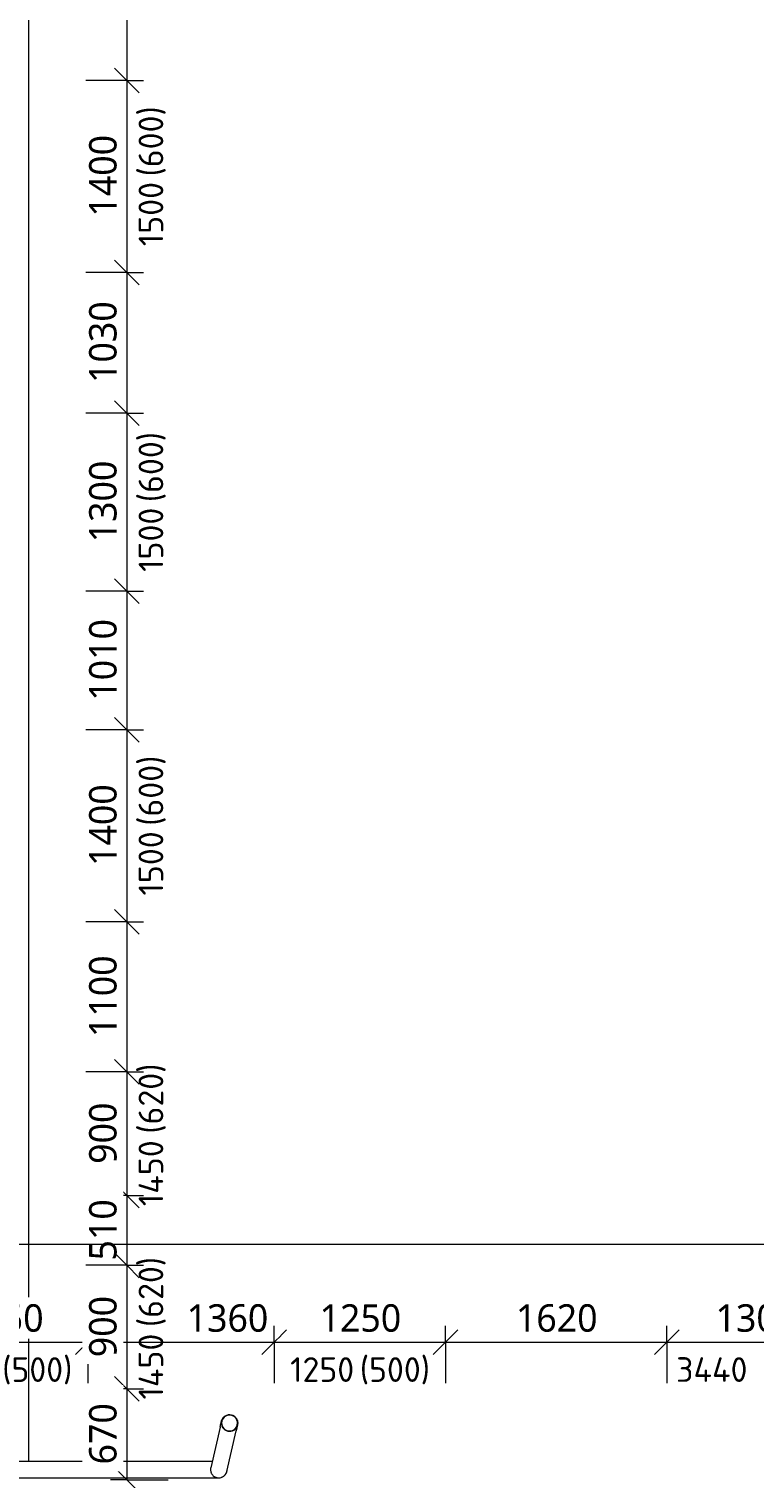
# Model space of a CAD drawing. Header units: metres. Extents: x -2.8 to 41.5, y -3 to 31.1.
# Tile 13 of 21: x 7.3 to 12.6, y 14.8 to 25.3. Entities that reach past the tile are written whole.
import ezdxf

# ---------------------------------------------------------------- set-up
doc = ezdxf.new("R2010")
doc.units = ezdxf.units.M
doc.layers.add('AV-KOTY', color=5, linetype='Continuous', lineweight=13, true_color=0x0000ff)
doc.layers.add('AV-KOTY-100', color=7, linetype='Continuous', lineweight=5)
doc.layers.add('AV-STAVBA', color=7, linetype='Continuous', lineweight=18)
doc.styles.add('ISOCPEUR', font='isocpeur.ttf', dxfattribs={"height": 0.18})
doc.styles.add('Trebuchet MS', font='trebuc.ttf', dxfattribs={"height": 0.2})
doc.dimstyles.new('2_mm_-_O_-_Blue_-_mm_-_zaokrouhlena', dxfattribs={"dimscale": 0.3048, "dimtxt": 0.20619, "dimasz": 0.590551, "dimexe": 0.393701, "dimexo": 0.0625, "dimgap": 0.065617, "dimtad": 1, "dimdec": 0, "dimlfac": 1000, "dimrnd": 10, "dimzin": 0, "dimdsep": 46, "dimtxsty": 'Trebuchet MS', "dimblk1": 'OBLIQUE', "dimblk2": 'OBLIQUE', "dimsah": 1, "dimcen": 0.09, "dimazin": 0, "dimtfac": 1, "dimtdec": 4, "dimtix": 1, "dimtmove": 0, "dimatfit": 3, "dimfxl": 0.984252, "dimfxlon": 1, "dimtvp": 1, "dimtfill": 1, "dimtolj": 1, "dimtzin": 0, "dimarcsym": 2})
doc.dimstyles.new('2_mm_-_O_-_Blue_-_mm_-_zaokrouhlena_1', dxfattribs={"dimscale": 0.3048, "dimtxt": 0.20619, "dimasz": 0.590551, "dimexe": 0.393701, "dimexo": 0.0625, "dimgap": 0.065617, "dimtad": 1, "dimdec": 0, "dimlfac": 1000, "dimrnd": 10, "dimzin": 0, "dimdsep": 46, "dimtxsty": 'Trebuchet MS', "dimblk1": 'OBLIQUE', "dimblk2": 'OBLIQUE', "dimsah": 1, "dimcen": 0.09, "dimazin": 0, "dimtfac": 1, "dimtdec": 4, "dimtix": 1, "dimtmove": 2, "dimatfit": 3, "dimfxl": 0.984252, "dimfxlon": 1, "dimtvp": 1, "dimtfill": 1, "dimtolj": 1, "dimtzin": 0, "dimarcsym": 2})

# ---------------------------------------------------------------- blocks, each defined once
blk = doc.blocks.new('GM_Dešťový svod_01 - GM_Dešťový svod_01-1503299-1NP mezipatro')
at = {"layer": 'AV-STAVBA'}
for p, q in [((8.655, 15.132), (8.587, 14.837)), ((8.704, 14.81), (8.772, 15.105)), ((8.598, 14.883), (6.287, 14.883)), ((6.287, 14.763), (8.646, 14.763))]:
    blk.add_line(p, q, dxfattribs=at)
at = {"layer": 'AV-STAVBA', "flags": 128}
for points in [[(8.655, 15.132), (8.656, 15.135), (8.656, 15.137), (8.657, 15.14), (8.657, 15.142), (8.658, 15.145), (8.658, 15.147), (8.659, 15.149), (8.659, 15.152), (8.66, 15.154), (8.66, 15.156), (8.661, 15.158), (8.661, 15.16), (8.662, 15.161), (8.662, 15.163), (8.663, 15.165), (8.663, 15.166), (8.663, 15.168), (8.664, 15.169), (8.664, 15.17), (8.664, 15.171), (8.664, 15.172), (8.664, 15.173), (8.665, 15.174), (8.665, 15.175), (8.665, 15.175), (8.665, 15.176)], [(8.665, 15.176), (8.666, 15.179), (8.666, 15.181), (8.667, 15.183), (8.668, 15.185), (8.669, 15.188), (8.67, 15.19), (8.671, 15.192), (8.672, 15.194), (8.674, 15.196), (8.675, 15.198), (8.676, 15.2), (8.678, 15.202), (8.68, 15.204), (8.681, 15.205), (8.683, 15.207), (8.685, 15.209), (8.687, 15.21), (8.689, 15.211), (8.691, 15.213), (8.693, 15.214), (8.695, 15.215), (8.697, 15.216), (8.699, 15.217), (8.701, 15.218), (8.703, 15.219), (8.706, 15.22), (8.708, 15.221), (8.71, 15.221), (8.713, 15.222), (8.715, 15.222), (8.717, 15.222), (8.72, 15.223), (8.722, 15.223), (8.725, 15.223), (8.727, 15.223), (8.729, 15.223), (8.732, 15.222), (8.734, 15.222), (8.737, 15.221)], [(8.737, 15.221), (8.739, 15.221), (8.742, 15.22), (8.744, 15.219), (8.746, 15.218), (8.748, 15.217), (8.751, 15.216), (8.753, 15.215), (8.755, 15.214), (8.757, 15.213), (8.759, 15.211), (8.761, 15.21), (8.763, 15.208), (8.764, 15.207), (8.766, 15.205), (8.768, 15.203), (8.769, 15.202), (8.771, 15.2), (8.772, 15.198), (8.774, 15.196), (8.775, 15.194), (8.776, 15.192), (8.777, 15.19), (8.778, 15.187), (8.779, 15.185), (8.78, 15.183), (8.781, 15.181), (8.782, 15.178), (8.782, 15.176), (8.783, 15.174), (8.783, 15.171), (8.783, 15.169), (8.784, 15.167), (8.784, 15.164), (8.784, 15.162), (8.784, 15.159), (8.783, 15.157), (8.783, 15.155), (8.783, 15.152), (8.782, 15.15)], [(8.782, 15.149), (8.782, 15.148), (8.782, 15.148), (8.782, 15.147), (8.781, 15.146), (8.781, 15.146), (8.781, 15.145), (8.781, 15.144), (8.78, 15.142), (8.78, 15.141), (8.78, 15.14), (8.78, 15.138), (8.779, 15.137), (8.779, 15.135), (8.778, 15.133), (8.778, 15.131), (8.777, 15.129), (8.777, 15.127), (8.776, 15.125), (8.776, 15.123), (8.775, 15.12), (8.775, 15.118), (8.774, 15.116), (8.774, 15.113), (8.773, 15.111), (8.773, 15.108), (8.772, 15.105), (8.772, 15.105)]]:
    blk.add_lwpolyline(points, dxfattribs=at)
at = {"layer": 'AV-STAVBA'}
for centre, radius, start, end in [((8.724, 15.163), 0.06, 77, 257), ((8.724, 15.163), 0.058, 77, 257), ((8.724, 15.163), 0.06, 257, 77), ((8.724, 15.163), 0.058, 257, 77), ((8.646, 14.823), 0.06, 263.0943, 353.696)]:
    blk.add_arc(centre, radius, start, end, dxfattribs=at)
for start_param, end_param in [(0, 1.570796), (1.570796, 3.141593)]:
    blk.add_ellipse((6.287, 14.823), major_axis=(0, 0.06), ratio=0.325568, start_param=start_param, end_param=end_param, dxfattribs=at)
for points, knots in [([(8.587, 14.837), (8.586, 14.834), (8.585, 14.829), (8.585, 14.821), (8.586, 14.813), (8.588, 14.806), (8.591, 14.798), (8.594, 14.791), (8.599, 14.785), (8.606, 14.777), (8.617, 14.77), (8.627, 14.766), (8.632, 14.765)], [0.5, 0.5, 0.5, 0.5, 0.5416667, 0.5833333, 0.625, 0.6666667, 0.7083333, 0.75, 0.7916667, 0.8333333, 0.9166667, 1, 1, 1, 1]), ([(8.632, 14.765), (8.637, 14.764), (8.647, 14.763), (8.66, 14.765), (8.67, 14.769), (8.677, 14.772), (8.684, 14.777), (8.689, 14.782), (8.694, 14.788), (8.698, 14.795), (8.702, 14.802), (8.703, 14.807), (8.704, 14.81)], [0, 0, 0, 0, 0.0833333, 0.1666667, 0.2083333, 0.25, 0.2916667, 0.3333333, 0.375, 0.4166667, 0.4583333, 0.5, 0.5, 0.5, 0.5])]:
    blk.add_open_spline(points, degree=3, knots=knots, dxfattribs=at)
blk = doc.blocks.new('DIMBLOCK1-1NP mezipatro')
at = {"layer": 'AV-KOTY-100', "color": 5, "true_color": 0x0000ff}
for p, q in [((6.44, 15.753), (6.44, 15.873)), ((7.69, 15.753), (7.69, 15.873)), ((6.44, 15.753), (6.53, 15.843)), ((7.69, 15.753), (7.78, 15.843)), ((6.44, 15.753), (6.35, 15.663)), ((6.44, 15.753), (7.69, 15.753)), ((6.44, 15.753), (6.44, 15.453)), ((7.69, 15.753), (7.6, 15.663)), ((7.69, 15.753), (7.69, 15.453))]:
    blk.add_line(p, q, dxfattribs=at)
at = {"layer": 'AV-KOTY-100', "color": 0, "insert": (6.771, 16.029), "char_height": 0.2, "width": 0.70454, "attachment_point": 1, "line_spacing_factor": 1.048425, "style": 'Trebuchet MS', "bg_fill": 3, "box_fill_scale": 1.25, "bg_fill_color": 256, "bg_fill_true_color": 13158600, "bg_fill_transparency": 0}
blk.add_mtext('1250', dxfattribs=at)
blk = doc.blocks.new('_Oblique')
at = {"color": 0, "linetype": 'ByBlock', "lineweight": -2}
blk.add_line((-0.5, -0.5), (0.5, 0.5), dxfattribs=at)
blk = doc.blocks.new('DIMBLOCK2-1NP mezipatro')
at = {"layer": 'AV-KOTY-100', "color": 5, "true_color": 0x0000ff}
for p, q in [((7.69, 15.753), (7.69, 15.873)), ((9.05, 15.753), (9.05, 15.873)), ((7.69, 15.753), (7.78, 15.843)), ((9.05, 15.753), (9.14, 15.843)), ((7.69, 15.753), (7.6, 15.663)), ((7.69, 15.753), (9.05, 15.753)), ((7.69, 15.753), (7.69, 15.453)), ((9.05, 15.753), (8.96, 15.663)), ((9.05, 15.753), (9.05, 15.453))]:
    blk.add_line(p, q, dxfattribs=at)
at = {"layer": 'AV-KOTY-100', "color": 0, "insert": (8.411, 16.029), "char_height": 0.2, "width": 0.70454, "attachment_point": 1, "line_spacing_factor": 1.048425, "style": 'Trebuchet MS', "bg_fill": 3, "box_fill_scale": 1.25, "bg_fill_color": 256, "bg_fill_true_color": 13158600, "bg_fill_transparency": 0}
blk.add_mtext('1360', dxfattribs=at)
blk = doc.blocks.new('DIMBLOCK3-1NP mezipatro')
at = {"layer": 'AV-KOTY-100', "color": 5, "true_color": 0x0000ff}
for p, q in [((9.05, 15.753), (9.05, 15.873)), ((10.3, 15.753), (10.3, 15.873)), ((9.05, 15.753), (9.14, 15.843)), ((10.3, 15.753), (10.39, 15.843)), ((9.05, 15.753), (8.96, 15.663)), ((9.05, 15.753), (10.3, 15.753)), ((9.05, 15.753), (9.05, 15.453)), ((10.3, 15.753), (10.21, 15.663)), ((10.3, 15.753), (10.3, 15.453))]:
    blk.add_line(p, q, dxfattribs=at)
at = {"layer": 'AV-KOTY-100', "color": 0, "insert": (9.381, 16.029), "char_height": 0.2, "width": 0.70454, "attachment_point": 1, "line_spacing_factor": 1.048425, "style": 'Trebuchet MS', "bg_fill": 3, "box_fill_scale": 1.25, "bg_fill_color": 256, "bg_fill_true_color": 13158600, "bg_fill_transparency": 0}
blk.add_mtext('1250', dxfattribs=at)
blk = doc.blocks.new('DIMBLOCK4-1NP mezipatro')
at = {"layer": 'AV-KOTY-100', "color": 5, "true_color": 0x0000ff}
for p, q in [((10.3, 15.753), (10.3, 15.873)), ((11.915, 15.753), (11.915, 15.873)), ((10.3, 15.753), (10.39, 15.843)), ((11.915, 15.753), (12.005, 15.843)), ((10.3, 15.753), (10.21, 15.663)), ((10.3, 15.753), (11.915, 15.753)), ((10.3, 15.753), (10.3, 15.453)), ((11.915, 15.753), (11.825, 15.663)), ((11.915, 15.753), (11.915, 15.453))]:
    blk.add_line(p, q, dxfattribs=at)
at = {"layer": 'AV-KOTY-100', "color": 0, "insert": (10.814, 16.029), "char_height": 0.2, "width": 0.70454, "attachment_point": 1, "line_spacing_factor": 1.048425, "style": 'Trebuchet MS', "bg_fill": 3, "box_fill_scale": 1.25, "bg_fill_color": 256, "bg_fill_true_color": 13158600, "bg_fill_transparency": 0}
blk.add_mtext('1620', dxfattribs=at)
blk = doc.blocks.new('DIMBLOCK5-1NP mezipatro')
at = {"layer": 'AV-KOTY-100', "color": 5, "true_color": 0x0000ff}
for p, q in [((11.915, 15.753), (11.915, 15.873)), ((13.215, 15.753), (13.215, 15.873)), ((11.915, 15.753), (12.005, 15.843)), ((13.215, 15.753), (13.305, 15.843)), ((11.915, 15.753), (11.825, 15.663)), ((11.915, 15.753), (13.215, 15.753)), ((11.915, 15.753), (11.915, 15.453)), ((13.215, 15.753), (13.125, 15.663)), ((13.215, 15.753), (13.215, 15.453))]:
    blk.add_line(p, q, dxfattribs=at)
at = {"layer": 'AV-KOTY-100', "color": 0, "insert": (12.271, 16.029), "char_height": 0.2, "width": 0.70454, "attachment_point": 1, "line_spacing_factor": 1.048425, "style": 'Trebuchet MS', "bg_fill": 3, "box_fill_scale": 1.25, "bg_fill_color": 256, "bg_fill_true_color": 13158600, "bg_fill_transparency": 0}
blk.add_mtext('1300', dxfattribs=at)
blk = doc.blocks.new('DIMBLOCK24-1NP mezipatro')
at = {"layer": 'AV-KOTY-100', "color": 5, "true_color": 0x0000ff}
for p, q in [((7.975, 26.578), (7.885, 26.668)), ((7.975, 26.578), (7.675, 26.578)), ((7.975, 26.578), (7.975, 24.953)), ((7.975, 26.578), (8.065, 26.488)), ((7.975, 26.578), (8.095, 26.578)), ((7.975, 24.953), (7.675, 24.953)), ((7.975, 24.953), (7.885, 25.043)), ((7.975, 24.953), (8.065, 24.863)), ((7.975, 24.953), (8.095, 24.953))]:
    blk.add_line(p, q, dxfattribs=at)
at = {"layer": 'AV-KOTY-100', "color": 0, "insert": (7.699, 25.472), "char_height": 0.2, "width": 0.70454, "attachment_point": 1, "rotation": 90, "line_spacing_factor": 1.048425, "style": 'Trebuchet MS', "bg_fill": 3, "box_fill_scale": 1.25, "bg_fill_color": 256, "bg_fill_true_color": 13158600, "bg_fill_transparency": 0}
blk.add_mtext('1630', dxfattribs=at)
blk = doc.blocks.new('DIMBLOCK25-1NP mezipatro')
at = {"layer": 'AV-KOTY-100', "color": 5, "true_color": 0x0000ff}
for p, q in [((7.975, 24.953), (7.675, 24.953)), ((7.975, 24.953), (7.885, 25.043)), ((7.975, 24.953), (7.975, 23.553)), ((7.975, 24.953), (8.065, 24.863)), ((7.975, 24.953), (8.095, 24.953)), ((7.975, 23.553), (7.885, 23.643)), ((7.975, 23.553), (7.675, 23.553)), ((7.975, 23.553), (8.065, 23.463)), ((7.975, 23.553), (8.095, 23.553))]:
    blk.add_line(p, q, dxfattribs=at)
at = {"layer": 'AV-KOTY-100', "color": 0, "insert": (7.699, 23.96), "char_height": 0.2, "width": 0.70454, "attachment_point": 1, "rotation": 90, "line_spacing_factor": 1.048425, "style": 'Trebuchet MS', "bg_fill": 3, "box_fill_scale": 1.25, "bg_fill_color": 256, "bg_fill_true_color": 13158600, "bg_fill_transparency": 0}
blk.add_mtext('1400', dxfattribs=at)
blk = doc.blocks.new('DIMBLOCK26-1NP mezipatro')
at = {"layer": 'AV-KOTY-100', "color": 5, "true_color": 0x0000ff}
for p, q in [((7.975, 23.553), (7.885, 23.643)), ((7.975, 23.553), (7.675, 23.553)), ((7.975, 23.553), (7.975, 22.528)), ((7.975, 23.553), (8.065, 23.463)), ((7.975, 23.553), (8.095, 23.553)), ((7.975, 22.528), (7.675, 22.528)), ((7.975, 22.528), (7.885, 22.618)), ((7.975, 22.528), (8.065, 22.438)), ((7.975, 22.528), (8.095, 22.528))]:
    blk.add_line(p, q, dxfattribs=at)
at = {"layer": 'AV-KOTY-100', "color": 0, "insert": (7.699, 22.747), "char_height": 0.2, "width": 0.70454, "attachment_point": 1, "rotation": 90, "line_spacing_factor": 1.048425, "style": 'Trebuchet MS', "bg_fill": 3, "box_fill_scale": 1.25, "bg_fill_color": 256, "bg_fill_true_color": 13158600, "bg_fill_transparency": 0}
blk.add_mtext('1030', dxfattribs=at)
blk = doc.blocks.new('DIMBLOCK27-1NP mezipatro')
at = {"layer": 'AV-KOTY-100', "color": 5, "true_color": 0x0000ff}
for p, q in [((7.975, 22.528), (7.675, 22.528)), ((7.975, 22.528), (7.885, 22.618)), ((7.975, 22.528), (7.975, 21.228)), ((7.975, 22.528), (8.065, 22.438)), ((7.975, 22.528), (8.095, 22.528)), ((7.975, 21.228), (7.885, 21.318)), ((7.975, 21.228), (7.675, 21.228)), ((7.975, 21.228), (8.065, 21.138)), ((7.975, 21.228), (8.095, 21.228))]:
    blk.add_line(p, q, dxfattribs=at)
at = {"layer": 'AV-KOTY-100', "color": 0, "insert": (7.699, 21.585), "char_height": 0.2, "width": 0.70454, "attachment_point": 1, "rotation": 90, "line_spacing_factor": 1.048425, "style": 'Trebuchet MS', "bg_fill": 3, "box_fill_scale": 1.25, "bg_fill_color": 256, "bg_fill_true_color": 13158600, "bg_fill_transparency": 0}
blk.add_mtext('1300', dxfattribs=at)
blk = doc.blocks.new('DIMBLOCK28-1NP mezipatro')
at = {"layer": 'AV-KOTY-100', "color": 5, "true_color": 0x0000ff}
for p, q in [((7.975, 21.228), (7.885, 21.318)), ((7.975, 21.228), (7.675, 21.228)), ((7.975, 21.228), (7.975, 20.218)), ((7.975, 21.228), (8.065, 21.138)), ((7.975, 21.228), (8.095, 21.228)), ((7.975, 20.218), (7.885, 20.308)), ((7.975, 20.218), (7.675, 20.218)), ((7.975, 20.218), (8.065, 20.128)), ((7.975, 20.218), (8.095, 20.218))]:
    blk.add_line(p, q, dxfattribs=at)
at = {"layer": 'AV-KOTY-100', "color": 0, "insert": (7.699, 20.43), "char_height": 0.2, "width": 0.70454, "attachment_point": 1, "rotation": 90, "line_spacing_factor": 1.048425, "style": 'Trebuchet MS', "bg_fill": 3, "box_fill_scale": 1.25, "bg_fill_color": 256, "bg_fill_true_color": 13158600, "bg_fill_transparency": 0}
blk.add_mtext('1010', dxfattribs=at)
blk = doc.blocks.new('DIMBLOCK29-1NP mezipatro')
at = {"layer": 'AV-KOTY-100', "color": 5, "true_color": 0x0000ff}
for p, q in [((7.975, 20.218), (7.885, 20.308)), ((7.975, 20.218), (7.675, 20.218)), ((7.975, 20.218), (7.975, 18.818)), ((7.975, 20.218), (8.065, 20.128)), ((7.975, 20.218), (8.095, 20.218)), ((7.975, 18.818), (7.885, 18.908)), ((7.975, 18.818), (7.675, 18.818)), ((7.975, 18.818), (8.065, 18.728)), ((7.975, 18.818), (8.095, 18.818))]:
    blk.add_line(p, q, dxfattribs=at)
at = {"layer": 'AV-KOTY-100', "color": 0, "insert": (7.699, 19.225), "char_height": 0.2, "width": 0.70454, "attachment_point": 1, "rotation": 90, "line_spacing_factor": 1.048425, "style": 'Trebuchet MS', "bg_fill": 3, "box_fill_scale": 1.25, "bg_fill_color": 256, "bg_fill_true_color": 13158600, "bg_fill_transparency": 0}
blk.add_mtext('1400', dxfattribs=at)
blk = doc.blocks.new('DIMBLOCK30-1NP mezipatro')
at = {"layer": 'AV-KOTY-100', "color": 5, "true_color": 0x0000ff}
for p, q in [((7.975, 18.818), (7.885, 18.908)), ((7.975, 18.818), (7.675, 18.818)), ((7.975, 18.818), (7.975, 17.723)), ((7.975, 18.818), (8.065, 18.728)), ((7.975, 18.818), (8.095, 18.818)), ((7.975, 17.723), (7.885, 17.813)), ((7.975, 17.723), (7.675, 17.723)), ((7.975, 17.723), (8.065, 17.633)), ((7.975, 17.723), (8.095, 17.723))]:
    blk.add_line(p, q, dxfattribs=at)
at = {"layer": 'AV-KOTY-100', "color": 0, "insert": (7.699, 17.977), "char_height": 0.2, "width": 0.70454, "attachment_point": 1, "rotation": 90, "line_spacing_factor": 1.048425, "style": 'Trebuchet MS', "bg_fill": 3, "box_fill_scale": 1.25, "bg_fill_color": 256, "bg_fill_true_color": 13158600, "bg_fill_transparency": 0}
blk.add_mtext('1100', dxfattribs=at)
blk = doc.blocks.new('DIMBLOCK31-1NP mezipatro')
at = {"layer": 'AV-KOTY-100', "color": 5, "true_color": 0x0000ff}
for p, q in [((7.975, 17.723), (7.885, 17.813)), ((7.975, 17.723), (7.675, 17.723)), ((7.975, 17.723), (7.975, 16.823)), ((7.975, 17.723), (8.065, 17.633)), ((7.975, 17.723), (8.095, 17.723)), ((7.975, 16.823), (7.675, 16.823)), ((7.975, 16.823), (7.885, 16.913)), ((7.975, 16.823), (8.065, 16.733)), ((7.975, 16.823), (8.095, 16.823))]:
    blk.add_line(p, q, dxfattribs=at)
at = {"layer": 'AV-KOTY-100', "color": 0, "insert": (7.699, 17.053), "char_height": 0.2, "width": 0.52841, "attachment_point": 1, "rotation": 90, "line_spacing_factor": 1.048425, "style": 'Trebuchet MS', "bg_fill": 3, "box_fill_scale": 1.25, "bg_fill_color": 256, "bg_fill_true_color": 13158600, "bg_fill_transparency": 0}
blk.add_mtext('900', dxfattribs=at)
blk = doc.blocks.new('DIMBLOCK32-1NP mezipatro')
at = {"layer": 'AV-KOTY-100', "color": 5, "true_color": 0x0000ff}
for p, q in [((7.975, 16.823), (7.675, 16.823)), ((7.975, 16.823), (7.885, 16.913)), ((7.975, 16.823), (7.975, 16.313)), ((7.975, 16.823), (8.065, 16.733)), ((7.975, 16.823), (8.095, 16.823)), ((7.975, 16.313), (7.885, 16.403)), ((7.975, 16.313), (7.675, 16.313)), ((7.975, 16.313), (8.065, 16.223)), ((7.975, 16.313), (8.095, 16.313))]:
    blk.add_line(p, q, dxfattribs=at)
at = {"layer": 'AV-KOTY-100', "color": 0, "insert": (7.699, 16.348), "char_height": 0.2, "width": 0.52841, "attachment_point": 1, "rotation": 90, "line_spacing_factor": 1.048425, "style": 'Trebuchet MS', "bg_fill": 3, "box_fill_scale": 1.25, "bg_fill_color": 256, "bg_fill_true_color": 13158600, "bg_fill_transparency": 0}
blk.add_mtext('510', dxfattribs=at)
blk = doc.blocks.new('DIMBLOCK33-1NP mezipatro')
at = {"layer": 'AV-KOTY-100', "color": 5, "true_color": 0x0000ff}
for p, q in [((7.975, 16.313), (7.885, 16.403)), ((7.975, 16.313), (7.675, 16.313)), ((7.975, 16.313), (7.975, 15.413)), ((7.975, 16.313), (8.065, 16.223)), ((7.975, 16.313), (8.095, 16.313)), ((7.975, 15.413), (7.885, 15.503)), ((7.975, 15.413), (7.675, 15.413)), ((7.975, 15.413), (8.065, 15.323)), ((7.975, 15.413), (8.095, 15.413))]:
    blk.add_line(p, q, dxfattribs=at)
at = {"layer": 'AV-KOTY-100', "color": 0, "insert": (7.699, 15.643), "char_height": 0.2, "width": 0.52841, "attachment_point": 1, "rotation": 90, "line_spacing_factor": 1.048425, "style": 'Trebuchet MS', "bg_fill": 3, "box_fill_scale": 1.25, "bg_fill_color": 256, "bg_fill_true_color": 13158600, "bg_fill_transparency": 0}
blk.add_mtext('900', dxfattribs=at)
blk = doc.blocks.new('DIMBLOCK34-1NP mezipatro')
at = {"layer": 'AV-KOTY-100', "color": 5, "true_color": 0x0000ff}
for p, q in [((7.975, 15.413), (7.885, 15.503)), ((7.975, 15.413), (7.675, 15.413)), ((7.975, 15.413), (7.975, 14.748)), ((7.975, 15.413), (8.065, 15.323)), ((7.975, 15.413), (8.095, 15.413)), ((7.975, 14.748), (7.885, 14.838)), ((7.975, 14.748), (7.855, 14.748)), ((7.975, 14.748), (8.065, 14.658)), ((7.975, 14.748), (8.275, 14.748))]:
    blk.add_line(p, q, dxfattribs=at)
at = {"layer": 'AV-KOTY-100', "color": 0, "insert": (7.699, 14.861), "char_height": 0.2, "width": 0.52841, "attachment_point": 1, "rotation": 90, "line_spacing_factor": 1.048425, "style": 'Trebuchet MS', "bg_fill": 3, "box_fill_scale": 1.25, "bg_fill_color": 256, "bg_fill_true_color": 13158600, "bg_fill_transparency": 0}
blk.add_mtext('670', dxfattribs=at)
blk = doc.blocks.new('DIMBLOCK35-1NP mezipatro')
at = {"layer": 'AV-KOTY-100', "color": 5, "true_color": 0x0000ff}
for p, q in [((6.155, 16.467), (6.155, 16.767)), ((6.155, 16.467), (6.245, 16.557)), ((39.765, 16.467), (39.765, 16.587)), ((39.765, 16.467), (39.855, 16.557)), ((6.155, 16.467), (6.065, 16.377)), ((6.155, 16.467), (39.765, 16.467)), ((6.155, 16.467), (6.155, 16.347)), ((39.765, 16.467), (39.675, 16.377)), ((39.765, 16.467), (39.765, 16.167))]:
    blk.add_line(p, q, dxfattribs=at)
at = {"layer": 'AV-KOTY-100', "color": 0, "insert": (22.593, 16.743), "char_height": 0.2, "width": 0.88068, "attachment_point": 1, "line_spacing_factor": 1.048425, "style": 'Trebuchet MS', "bg_fill": 3, "box_fill_scale": 1.25, "bg_fill_color": 256, "bg_fill_true_color": 13158600, "bg_fill_transparency": 0}
blk.add_mtext('33610', dxfattribs=at)

msp = doc.modelspace()

# ---------------------------------------------------------------- linework, layer by layer
at = {"layer": 'AV-STAVBA'}
msp.add_line((7.2601, 14.8907), (7.2601, 27.8756), dxfattribs=at)

# ---------------------------------------------------------------- block references
msp.add_blockref('GM_Dešťový svod_01 - GM_Dešťový svod_01-1503299-1NP mezipatro', (0, 0), dxfattribs=at)

# ---------------------------------------------------------------- texts
at = {"layer": 'AV-KOTY', "lineweight": 5, "char_height": 0.18, "attachment_point": 1, "rotation": 90, "style": 'ISOCPEUR'}
for s, insert, width in [('(600)', (8.0602, 24.253), 0.633333), ('1500', (8.0602, 23.7448), 0.569198), ('(600)', (8.0602, 21.878), 0.633333), ('1500', (8.0602, 21.3698), 0.569198), ('(600)', (8.0602, 19.518), 0.633333), ('1500', (8.0602, 19.0098), 0.569198), ('(620)', (8.0602, 17.273), 0.633333), ('1450', (8.0602, 16.7448), 0.593249), ('(620)', (8.0602, 15.863), 0.633333), ('1450', (8.0602, 15.3348), 0.593249)]:
    msp.add_mtext(s, dxfattribs=dict(at, insert=insert, width=width))
at = {"layer": 'AV-KOTY', "lineweight": 5, "char_height": 0.18, "attachment_point": 1, "style": 'ISOCPEUR'}
for s, insert, width in [('(500)', (7.0646, 15.6429), 0.633333), ('(500)', (9.6746, 15.6429), 0.633333), ('1250', (9.1664, 15.6429), 0.569198), ('3440', (11.9834, 15.6429), 0.657384)]:
    msp.add_mtext(s, dxfattribs=dict(at, insert=insert, width=width))

# ---------------------------------------------------------------- dimensions: what is measured, and where the dimension line sits
at = {"layer": 'AV-KOTY', "lineweight": 5}
dim = msp.add_linear_dim(base=(7.9746, 24.9532), p1=(7.6746, 26.5782), p2=(7.6746, 24.9532), angle=90, dimstyle='2_mm_-_O_-_Blue_-_mm_-_zaokrouhlena', override={"dimpost": '<>', "dimfxl": 1.625}, dxfattribs=at)
dim.commit()
dim.dimension.update_dxf_attribs({"geometry": 'DIMBLOCK24-1NP mezipatro', "text_midpoint": (7.8526, 25.7657)})

# ---------------------------------------------------------------- next in the draw order: dimensions: what is measured, and where the dimension line sits
dim = msp.add_linear_dim(base=(7.9746, 23.5532), p1=(7.6746, 24.9532), p2=(7.6746, 23.5532), angle=90, dimstyle='2_mm_-_O_-_Blue_-_mm_-_zaokrouhlena', override={"dimpost": '<>', "dimfxl": 1.4}, dxfattribs=at)
dim.commit()
dim.dimension.update_dxf_attribs({"geometry": 'DIMBLOCK25-1NP mezipatro', "text_midpoint": (7.8529, 24.2532)})
dim = msp.add_linear_dim(base=(7.6898, 15.7529), p1=(6.4398, 15.4529), p2=(7.6898, 15.4529), dimstyle='2_mm_-_O_-_Blue_-_mm_-_zaokrouhlena', override={"dimpost": '<>', "dimfxl": 1.25}, dxfattribs=at)
dim.commit()
dim.dimension.update_dxf_attribs({"geometry": 'DIMBLOCK1-1NP mezipatro', "text_midpoint": (7.0648, 15.8747)})

# ---------------------------------------------------------------- next in the draw order: dimensions: what is measured, and where the dimension line sits
dim = msp.add_linear_dim(base=(7.9746, 22.5282), p1=(7.6746, 23.5532), p2=(7.6746, 22.5282), angle=90, dimstyle='2_mm_-_O_-_Blue_-_mm_-_zaokrouhlena', override={"dimpost": '<>', "dimfxl": 1.025}, dxfattribs=at)
dim.commit()
dim.dimension.update_dxf_attribs({"geometry": 'DIMBLOCK26-1NP mezipatro', "text_midpoint": (7.8529, 23.0407)})
dim = msp.add_linear_dim(base=(9.0498, 15.7529), p1=(7.6898, 15.4529), p2=(9.0498, 15.4529), dimstyle='2_mm_-_O_-_Blue_-_mm_-_zaokrouhlena_1', override={"dimpost": '<>', "dimfxl": 1.360043}, dxfattribs=at)
dim.commit()
dim.dimension.update_dxf_attribs({"geometry": 'DIMBLOCK2-1NP mezipatro', "text_midpoint": (8.7632, 15.8955), "dimtype": 160})

# ---------------------------------------------------------------- next in the draw order: dimensions: what is measured, and where the dimension line sits
dim = msp.add_linear_dim(base=(7.9746, 21.2282), p1=(7.6746, 22.5282), p2=(7.6746, 21.2282), angle=90, dimstyle='2_mm_-_O_-_Blue_-_mm_-_zaokrouhlena', override={"dimpost": '<>', "dimfxl": 1.3}, dxfattribs=at)
dim.commit()
dim.dimension.update_dxf_attribs({"geometry": 'DIMBLOCK27-1NP mezipatro', "text_midpoint": (7.8529, 21.8782)})
dim = msp.add_linear_dim(base=(10.2998, 15.7529), p1=(9.0498, 15.4529), p2=(10.2998, 15.4529), dimstyle='2_mm_-_O_-_Blue_-_mm_-_zaokrouhlena', override={"dimpost": '<>', "dimfxl": 1.25}, dxfattribs=at)
dim.commit()
dim.dimension.update_dxf_attribs({"geometry": 'DIMBLOCK3-1NP mezipatro', "text_midpoint": (9.6748, 15.8747)})

# ---------------------------------------------------------------- next in the draw order: dimensions: what is measured, and where the dimension line sits
dim = msp.add_linear_dim(base=(7.9746, 20.2182), p1=(7.6746, 21.2282), p2=(7.6746, 20.2182), angle=90, dimstyle='2_mm_-_O_-_Blue_-_mm_-_zaokrouhlena', override={"dimpost": '<>', "dimfxl": 1.01}, dxfattribs=at)
dim.commit()
dim.dimension.update_dxf_attribs({"geometry": 'DIMBLOCK28-1NP mezipatro', "text_midpoint": (7.8529, 20.7232)})
dim = msp.add_linear_dim(base=(11.9148, 15.7529), p1=(10.2998, 15.4529), p2=(11.9148, 15.4529), dimstyle='2_mm_-_O_-_Blue_-_mm_-_zaokrouhlena', override={"dimpost": '<>', "dimfxl": 1.615}, dxfattribs=at)
dim.commit()
dim.dimension.update_dxf_attribs({"geometry": 'DIMBLOCK4-1NP mezipatro', "text_midpoint": (11.1073, 15.875)})

# ---------------------------------------------------------------- next in the draw order: dimensions: what is measured, and where the dimension line sits
dim = msp.add_linear_dim(base=(7.9746, 18.8182), p1=(7.6746, 20.2182), p2=(7.6746, 18.8182), angle=90, dimstyle='2_mm_-_O_-_Blue_-_mm_-_zaokrouhlena', override={"dimpost": '<>', "dimfxl": 1.4}, dxfattribs=at)
dim.commit()
dim.dimension.update_dxf_attribs({"geometry": 'DIMBLOCK29-1NP mezipatro', "text_midpoint": (7.8529, 19.5182)})
dim = msp.add_linear_dim(base=(13.2148, 15.7529), p1=(11.9148, 15.4529), p2=(13.2148, 15.4529), dimstyle='2_mm_-_O_-_Blue_-_mm_-_zaokrouhlena', override={"dimpost": '<>', "dimfxl": 1.3}, dxfattribs=at)
dim.commit()
dim.dimension.update_dxf_attribs({"geometry": 'DIMBLOCK5-1NP mezipatro', "text_midpoint": (12.5648, 15.8747)})

# ---------------------------------------------------------------- next in the draw order: dimensions: what is measured, and where the dimension line sits
dim = msp.add_linear_dim(base=(7.9746, 17.7232), p1=(7.6746, 18.8182), p2=(7.6746, 17.7232), angle=90, dimstyle='2_mm_-_O_-_Blue_-_mm_-_zaokrouhlena', override={"dimpost": '<>', "dimfxl": 1.095}, dxfattribs=at)
dim.commit()
dim.dimension.update_dxf_attribs({"geometry": 'DIMBLOCK30-1NP mezipatro', "text_midpoint": (7.8529, 18.2707)})

# ---------------------------------------------------------------- next in the draw order: dimensions: what is measured, and where the dimension line sits
dim = msp.add_linear_dim(base=(7.9746, 16.8232), p1=(7.6746, 17.7232), p2=(7.6746, 16.8232), angle=90, dimstyle='2_mm_-_O_-_Blue_-_mm_-_zaokrouhlena', override={"dimpost": '<>', "dimfxl": 0.9}, dxfattribs=at)
dim.commit()
dim.dimension.update_dxf_attribs({"geometry": 'DIMBLOCK31-1NP mezipatro', "text_midpoint": (7.8526, 17.2732)})

# ---------------------------------------------------------------- next in the draw order: dimensions: what is measured, and where the dimension line sits
dim = msp.add_linear_dim(base=(7.9746, 16.3132), p1=(7.6746, 16.8232), p2=(7.6746, 16.3132), angle=90, dimstyle='2_mm_-_O_-_Blue_-_mm_-_zaokrouhlena', override={"dimpost": '<>', "dimfxl": 0.51}, dxfattribs=at)
dim.commit()
dim.dimension.update_dxf_attribs({"geometry": 'DIMBLOCK32-1NP mezipatro', "text_midpoint": (7.8529, 16.5682)})

# ---------------------------------------------------------------- next in the draw order: dimensions: what is measured, and where the dimension line sits
dim = msp.add_linear_dim(base=(7.9746, 15.4132), p1=(7.6746, 16.3132), p2=(7.6746, 15.4132), angle=90, dimstyle='2_mm_-_O_-_Blue_-_mm_-_zaokrouhlena', override={"dimpost": '<>', "dimfxl": 0.9}, dxfattribs=at)
dim.commit()
dim.dimension.update_dxf_attribs({"geometry": 'DIMBLOCK33-1NP mezipatro', "text_midpoint": (7.8526, 15.8632)})

# ---------------------------------------------------------------- next in the draw order: dimensions: what is measured, and where the dimension line sits
dim = msp.add_linear_dim(base=(39.7648, 16.4674), p1=(6.1548, 16.7674), p2=(39.7648, 16.1674), dimstyle='2_mm_-_O_-_Blue_-_mm_-_zaokrouhlena', override={"dimpost": '<>', "dimfxl": 33.615355}, dxfattribs=at)
dim.commit()
dim.dimension.update_dxf_attribs({"geometry": 'DIMBLOCK35-1NP mezipatro', "text_midpoint": (22.9598, 16.5895)})
dim = msp.add_linear_dim(base=(7.9746, 14.7482), p1=(7.6746, 15.4132), p2=(8.2746, 14.7482), angle=90, dimstyle='2_mm_-_O_-_Blue_-_mm_-_zaokrouhlena', override={"dimpost": '<>', "dimfxl": 0.89567}, dxfattribs=at)
dim.commit()
dim.dimension.update_dxf_attribs({"geometry": 'DIMBLOCK34-1NP mezipatro', "text_midpoint": (7.8526, 15.0807)})

doc.saveas('drawing.dxf')
